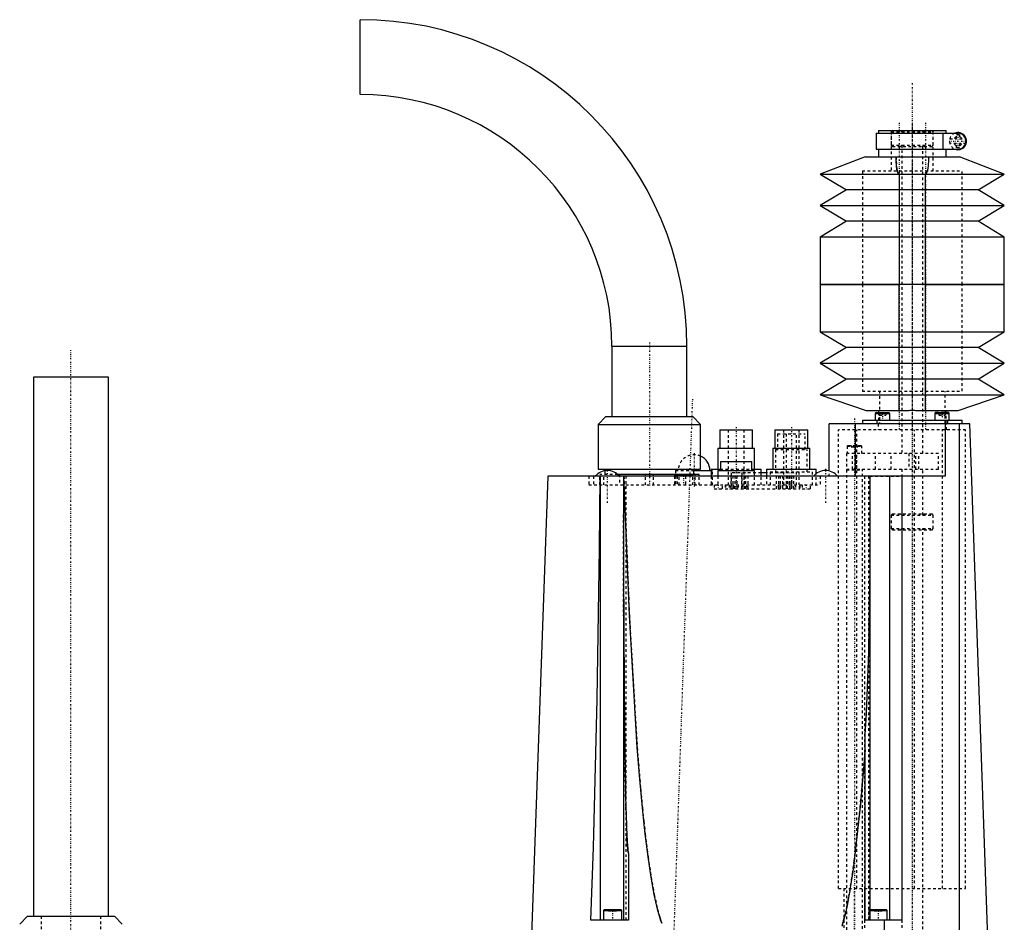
# Model space of a CAD drawing. Extents: x -209 to 210, y -3 to 513.
# Tile 2 of 2: x -164 to 210, y 170 to 513. Entities that reach past the tile are written whole.
import ezdxf

# ---------------------------------------------------------------- set-up
doc = ezdxf.new("R2010")
doc.units = 0
doc.linetypes.add('CENTER', pattern=[1.5, 0.45, -0.5, 0.05, -0.5])
doc.linetypes.add('DASHED', pattern=[2, 1, -1])
for name, color, linetype in [('AM_0', 7, 'CONTINUOUS'), ('AM_3', 7, 'DASHED'), ('AM_7', 7, 'CENTER')]:
    doc.layers.add(name, color=color, linetype=linetype)

msp = doc.modelspace()

# ---------------------------------------------------------------- linework, layer by layer
at = {"layer": 'AM_0', "color": 7, "linetype": 'CONTINUOUS'}
for p, q in [((-35, 484.5), (-35, 513)), ((161.3, 469.8), (161.3, 463.8)), ((161.3, 469.8), (192.4, 469.8)), ((162.1, 470.8), (162.1, 469.8)), ((162.1, 470.8), (187.9, 470.8)), ((186.78, 463.8), (186.78, 469.8)), ((187.9, 469.8), (187.9, 470.8)), ((157.1, 460.8), (140, 454.3)), ((157.1, 460.8), (192.9, 460.8)), ((161.3, 463.8), (192.4, 463.8)), ((162.1, 463.8), (162.1, 460.8)), ((187.9, 460.8), (187.9, 463.8)), ((210, 454.3), (192.9, 460.8)), ((140, 454.3), (150, 448.3)), ((140, 454.3), (210, 454.3)), ((170, 454.3), (170, 412.3)), ((180, 412.3), (180, 454.3)), ((200, 448.3), (210, 454.3)), ((150, 448.3), (140, 442.3)), ((200, 448.3), (150, 448.3)), ((210, 442.3), (200, 448.3)), ((140, 442.3), (150, 436.3)), ((140, 442.3), (210, 442.3)), ((200, 436.3), (210, 442.3)), ((150, 436.3), (140, 430.3)), ((200, 436.3), (150, 436.3)), ((210, 430.3), (200, 436.3)), ((140, 430.3), (140, 412.3)), ((210, 430.3), (140, 430.3)), ((210, 412.3), (210, 430.3)), ((140, 412.3), (140, 394.3)), ((210, 412.3), (140, 412.3)), ((140, 412.3), (170, 412.3)), ((170, 364.3), (170, 412.3)), ((180, 364.3), (180, 412.3)), ((180, 412.3), (210, 412.3)), ((210, 394.3), (210, 412.3)), ((140, 394.3), (150, 388.3)), ((140, 394.3), (210, 394.3)), ((200, 388.3), (210, 394.3)), ((60.75, 388.75), (60.75, 362)), ((60.75, 388.75), (89.25, 388.75)), ((89.25, 362), (89.25, 388.75)), ((150, 388.3), (140, 382.3)), ((200, 388.3), (150, 388.3)), ((210, 382.3), (200, 388.3)), ((140, 382.3), (150, 376.3)), ((140, 382.3), (210, 382.3)), ((200, 376.3), (210, 382.3)), ((-159.25, 377), (-159.25, 172)), ((-130.75, 377), (-159.25, 377)), ((-130.75, 172), (-130.75, 377)), ((150, 376.3), (140, 370.3)), ((200, 376.3), (150, 376.3)), ((210, 370.3), (200, 376.3)), ((140, 370.3), (157.5, 364.3)), ((140, 370.3), (210, 370.3)), ((192.5, 364.3), (210, 370.3)), ((157.5, 364.3), (172.02, 364.3)), ((161.34, 363.6), (160.94, 363.2)), ((161.34, 363.6), (166.04, 363.6)), ((162.15, 364.3), (162.15, 363.6)), ((166.44, 363.2), (166.04, 363.6)), ((177.98, 364.3), (192.5, 364.3)), ((183.96, 363.6), (183.56, 363.2)), ((183.96, 363.6), (188.66, 363.6)), ((187.85, 363.6), (187.85, 364.3)), ((187.85, 363.7), (188.66, 363.7)), ((189.06, 363.3), (188.66, 363.7)), ((189.06, 363.2), (188.66, 363.6)), ((188.96, 363.3), (189.06, 363.3)), ((189.06, 360.7), (189.06, 363.3)), ((58.5, 362), (55.5, 359)), ((58.5, 362), (91.5, 362)), ((94.5, 359), (91.5, 362)), ((156, 360.7), (156, 359.3)), ((156, 360.7), (194, 360.7)), ((160.94, 363.2), (160.94, 360.7)), ((160.94, 363.2), (166.44, 363.2)), ((166.44, 360.7), (166.44, 363.2)), ((183.56, 363.2), (183.56, 360.7)), ((183.56, 363.2), (189.06, 363.2)), ((194, 359.3), (194, 360.7)), ((55.5, 359), (55.5, 342)), ((55.5, 359), (94.5, 359)), ((94.5, 342), (94.5, 359)), ((101.75, 357), (101.75, 350)), ((101.75, 357), (114.25, 357)), ((114.25, 350), (114.25, 357)), ((122.75, 357), (122.75, 350)), ((122.75, 357), (135.25, 357)), ((135.25, 350), (135.25, 357)), ((143.4, 341.33), (143.4, 359.3)), ((196.86, 359.3), (143.4, 359.3)), ((153.4, 339.3), (153.4, 359.3)), ((187.48, 359.3), (187.48, 339.3)), ((192.98, 157.5), (192.98, 359.3)), ((203.7, 163.5), (196.86, 359.3)), ((101, 350), (101, 342)), ((101, 350), (115, 350)), ((115, 342), (115, 350)), ((122, 350), (122, 342)), ((122, 350), (136, 350)), ((136, 342), (136, 350)), ((102, 345), (102, 341.5)), ((102, 345), (114, 345)), ((114, 341.5), (114, 345)), ((55.5, 342), (94.5, 342)), ((58.1, 342), (58.1, 341.43)), ((91.9, 340), (91.9, 342)), ((91.9, 341.5), (98.5, 341.5)), ((98.5, 342), (98.5, 339.3)), ((98.5, 342), (102, 342)), ((101, 341.5), (101, 339.3)), ((101, 341.5), (115, 341.5)), ((114, 342), (117.5, 342)), ((115, 339.3), (115, 341.5)), ((117.5, 339.3), (117.5, 342)), ((119.5, 342), (119.5, 339.3)), ((119.5, 342), (138.5, 342)), ((138.5, 340.35), (138.5, 342)), ((36.32, 339.3), (30.03, 159.38)), ((187.48, 339.3), (36.32, 339.3)), ((56.4, 170.5), (56.4, 339.3)), ((93.9, 340), (62.93, 340)), ((65.11, 339.3), (65.1, 170.5)), ((73.48, 339.3), (73.48, 340)), ((76.52, 339.3), (76.52, 340)), ((84.5, 339.8), (84.5, 339.3)), ((84.5, 339.8), (91.5, 339.8)), ((91.5, 339.3), (91.5, 339.8)), ((92.38, 339.3), (92.38, 340)), ((93.9, 339.3), (93.9, 340)), ((119.5, 340.6), (117.5, 340.6)), ((159, 170.5), (158.93, 339.3)), ((166.47, 170.5), (166.47, 339.3)), ((171, 339.3), (171, 170.5)), ((157.1, 170.5), (157.1, 241.07)), ((67.1, 196.01), (67.1, 170.5)), ((57.9, 174.5), (57.5, 174.1)), ((57.5, 174.1), (57.5, 170.5)), ((57.5, 174.1), (64.5, 174.1)), ((57.9, 174.5), (64.1, 174.5)), ((64.5, 174.1), (64.1, 174.5)), ((64.5, 170.5), (64.5, 174.1)), ((159, 174.5), (165.1, 174.5)), ((159, 174.1), (165.5, 174.1)), ((165.5, 174.1), (165.1, 174.5)), ((165.5, 170.5), (165.5, 174.1)), ((-161.5, 172), (-164.5, 169)), ((-161.5, 172), (-128.5, 172)), ((-125.5, 169), (-128.5, 172)), ((67.1, 170.5), (52.7, 170.5)), ((171, 170.5), (157.1, 170.5)), ((164.38, 157.5), (164.38, 170.5))]:
    msp.add_line(p, q, dxfattribs=at)
for points in [[(170, 454.3, 0), (170, 454.3, 0), (170, 454.3, 0), (169.99, 454.3, 0), (169.99, 454.3, 0), (169.99, 454.3, 0), (169.99, 454.3, 0), (169.99, 454.3, 0), (169.98, 454.3, 0), (169.98, 454.3, 0), (169.98, 454.3, 0), (169.98, 454.3, 0), (169.97, 454.3, 0), (169.97, 454.3, 0), (169.97, 454.3, 0), (169.97, 454.3, 0), (169.96, 454.3, 0), (169.96, 454.3, 0), (169.96, 454.3, 0), (169.96, 454.3, 0), (169.96, 454.3, 0), (169.95, 454.3, 0), (169.95, 454.31, 0), (169.95, 454.31, 0), (169.95, 454.31, 0), (169.94, 454.31, 0), (169.94, 454.31, 0), (169.94, 454.31, 0), (169.94, 454.31, 0), (169.94, 454.31, 0), (169.93, 454.31, 0), (169.93, 454.31, 0), (169.93, 454.31, 0), (169.93, 454.31, 0), (169.93, 454.31, 0), (169.92, 454.31, 0), (169.92, 454.31, 0), (169.92, 454.31, 0), (169.91, 454.32, 0), (169.91, 454.32, 0), (169.91, 454.32, 0), (169.91, 454.32, 0), (169.91, 454.32, 0), (169.9, 454.32, 0), (169.9, 454.32, 0), (169.9, 454.32, 0), (169.9, 454.32, 0), (169.89, 454.32, 0), (169.89, 454.33, 0), (169.89, 454.33, 0), (169.89, 454.33, 0), (169.88, 454.33, 0), (169.86, 454.34, 0), (169.85, 454.35, 0), (169.84, 454.35, 0), (169.83, 454.37, 0), (169.81, 454.38, 0), (169.79, 454.39, 0), (169.78, 454.41, 0), (169.76, 454.43, 0), (169.75, 454.44, 0), (169.74, 454.45, 0), (169.72, 454.47, 0), (169.71, 454.49, 0), (169.7, 454.5, 0), (169.69, 454.51, 0), (169.67, 454.54, 0), (169.66, 454.56, 0), (169.65, 454.58, 0), (169.64, 454.59, 0), (169.62, 454.62, 0), (169.61, 454.65, 0), (169.55, 454.77, 0), (169.45, 455.01, 0), (169.35, 455.31, 0), (169.26, 455.66, 0), (169.17, 456.05, 0), (169.13, 456.26, 0), (169.1, 456.49, 0), (169.03, 456.96, 0), (168.97, 457.46, 0), (168.86, 459.29, 0), (168.87, 460.8, 0)], [(181.13, 460.8, 0), (181.14, 459.29, 0), (180.87, 456.26, 0), (180.55, 455.01, 0), (180.45, 454.77, 0), (180.35, 454.58, 0), (180.3, 454.5, 0), (180.29, 454.49, 0), (180.28, 454.47, 0), (180.26, 454.45, 0), (180.25, 454.44, 0), (180.24, 454.43, 0), (180.22, 454.41, 0), (180.21, 454.39, 0), (180.19, 454.38, 0), (180.17, 454.37, 0), (180.16, 454.35, 0), (180.15, 454.35, 0), (180.14, 454.34, 0), (180.12, 454.33, 0), (180.11, 454.33, 0), (180.11, 454.33, 0), (180.11, 454.33, 0), (180.11, 454.32, 0), (180.1, 454.32, 0), (180.1, 454.32, 0), (180.1, 454.32, 0), (180.1, 454.32, 0), (180.09, 454.32, 0), (180.09, 454.32, 0), (180.09, 454.32, 0), (180.09, 454.32, 0), (180.09, 454.32, 0), (180.08, 454.31, 0), (180.08, 454.31, 0), (180.08, 454.31, 0), (180.07, 454.31, 0), (180.07, 454.31, 0), (180.07, 454.31, 0), (180.07, 454.31, 0), (180.07, 454.31, 0), (180.06, 454.31, 0), (180.06, 454.31, 0), (180.06, 454.31, 0), (180.06, 454.31, 0), (180.06, 454.31, 0), (180.05, 454.31, 0), (180.05, 454.31, 0), (180.05, 454.31, 0), (180.05, 454.3, 0), (180.04, 454.3, 0), (180.04, 454.3, 0), (180.04, 454.3, 0), (180.04, 454.3, 0), (180.04, 454.3, 0), (180.03, 454.3, 0), (180.03, 454.3, 0), (180.03, 454.3, 0), (180.03, 454.3, 0), (180.02, 454.3, 0), (180.02, 454.3, 0), (180.02, 454.3, 0), (180.02, 454.3, 0), (180.01, 454.3, 0), (180.01, 454.3, 0), (180.01, 454.3, 0), (180.01, 454.3, 0), (180.01, 454.3, 0), (180, 454.3, 0), (180, 454.3, 0), (180, 454.3, 0)], [(172.02, 364.3, 0), (172.18, 364.31, 0), (172.51, 364.34, 0), (172.84, 364.36, 0), (173, 364.37, 0), (173.17, 364.38, 0), (173.5, 364.39, 0), (173.83, 364.4, 0), (174.17, 364.41, 0), (174.5, 364.42, 0), (174.83, 364.42, 0), (175, 364.42, 0), (175.17, 364.42, 0), (175.5, 364.42, 0), (175.83, 364.41, 0), (176.17, 364.4, 0), (176.5, 364.39, 0), (176.83, 364.38, 0), (177, 364.37, 0), (177.16, 364.36, 0), (177.49, 364.34, 0), (177.82, 364.31, 0), (177.98, 364.3, 0)], [(52.7, 170.5, 0), (53.8, 198.17, 0), (55.13, 254.58, 0), (56, 312.02, 0), (56.28, 339.3, 0)], [(79.72, 169.34, 0), (79.5, 169.95, 0), (79.39, 170.27, 0), (79.29, 170.6, 0), (79.07, 171.27, 0), (78.86, 171.98, 0), (78.11, 174.69, 0), (76.87, 180.2, 0), (75.68, 186.81, 0), (74.53, 194.51, 0), (73.42, 203.3, 0), (72.88, 208.09, 0), (72.36, 213.16, 0), (71.35, 224.09, 0), (70.38, 236.09, 0), (67.4, 286.31, 0), (65.33, 339.3, 0)], [(65.1, 325.13, 0), (65.13, 303.64, 0), (65.36, 259.58, 0), (65.66, 234.54, 0), (65.77, 227.63, 0), (65.9, 220.86, 0), (65.98, 217.4, 0), (66.06, 213.81, 0), (66.29, 206.49, 0), (66.46, 202.27, 0), (66.52, 201.09, 0), (66.59, 199.93, 0), (66.63, 199.35, 0), (66.67, 198.78, 0), (66.76, 197.64, 0), (66.83, 196.99, 0), (66.86, 196.81, 0), (66.89, 196.62, 0), (66.9, 196.53, 0), (66.92, 196.43, 0), (66.94, 196.32, 0), (66.95, 196.29, 0), (66.96, 196.25, 0), (66.96, 196.24, 0), (66.97, 196.22, 0), (66.98, 196.19, 0), (66.99, 196.16, 0), (67, 196.13, 0), (67.01, 196.1, 0), (67.02, 196.09, 0), (67.02, 196.08, 0), (67.02, 196.08, 0), (67.02, 196.07, 0), (67.02, 196.07, 0), (67.03, 196.07, 0), (67.03, 196.06, 0), (67.03, 196.06, 0), (67.03, 196.06, 0), (67.03, 196.05, 0), (67.04, 196.05, 0), (67.04, 196.05, 0), (67.04, 196.05, 0), (67.04, 196.04, 0), (67.05, 196.04, 0), (67.05, 196.03, 0), (67.05, 196.03, 0), (67.06, 196.02, 0), (67.06, 196.02, 0), (67.06, 196.02, 0), (67.06, 196.02, 0), (67.07, 196.02, 0), (67.07, 196.01, 0), (67.08, 196.01, 0), (67.08, 196.01, 0), (67.09, 196.01, 0), (67.09, 196.01, 0), (67.09, 196.01, 0), (67.1, 196.01, 0), (67.1, 196.01, 0)], [(157.1, 241.07, 0), (157.63, 248.89, 0), (158.48, 272.66, 0), (158.94, 304, 0), (159, 321, 0)], [(157.1, 235.22, 0), (155.19, 213.52, 0), (152.9, 193.02, 0), (152.23, 188.13, 0), (151.56, 183.68, 0), (151.23, 181.62, 0), (150.89, 179.67, 0), (150.22, 176.1, 0), (149.54, 172.97, 0), (148.86, 170.28, 0), (148.18, 168.04, 0)]]:
    msp.add_polyline3d(points, dxfattribs=at)
for centre, radius, start, end in [((-35, 388.75), 124.25, 0, 90), ((-35, 388.75), 95.75, 0, 90), ((192.4, 466.8), 3.25, 247.3801, 112.6199), ((192.4, 466.8), 3, 270, 90), ((92, 341.5), 6, 0, 65.3757), ((59, 335.6), 5.9, 38.8379, 141.1621), ((142, 335.6), 5.9, 38.8379, 141.1621), ((84.7, 339.8), 0.2, 90, 180), ((91.3, 339.8), 0.2, 0, 90)]:
    msp.add_arc(centre, radius, start, end, dxfattribs=at)
at = {"layer": 'AM_3', "color": 6, "linetype": 'DASHED'}
for p, q in [((167, 470.8), (167, 455.45)), ((167.5, 470.8), (167, 470.3)), ((167, 470.3), (167, 465.3)), ((167, 470.3), (183, 470.3)), ((170.5, 470.8), (171, 470.3)), ((171.5, 470.8), (171, 470.3)), ((179, 470.3), (178.5, 470.8)), ((179, 470.3), (179.5, 470.8)), ((183, 470.3), (182.5, 470.8)), ((183, 455.45), (183, 470.8)), ((183, 465.3), (183, 470.3)), ((191.8, 469.3), (193, 469.3)), ((191.8, 467.7), (191.8, 469.3)), ((193, 469.3), (193, 467.7)), ((167, 465.3), (167.5, 464.8)), ((167, 465.3), (183, 465.3)), ((167.5, 464.8), (182.5, 464.8)), ((171, 465.3), (170.5, 464.8)), ((171, 465.3), (171, 348)), ((179, 348), (179, 465.3)), ((179.5, 464.8), (179, 465.3)), ((182.5, 464.8), (183, 465.3)), ((189.28, 467.7), (191.8, 467.7)), ((191.8, 465.9), (189.28, 465.9)), ((191.8, 464.3), (191.8, 465.9)), ((193, 467.7), (195.52, 467.7)), ((195.52, 465.9), (193, 465.9)), ((193, 465.9), (193, 464.3)), ((193, 464.3), (191.8, 464.3)), ((156, 455.45), (156, 412.3)), ((156, 455.45), (194, 455.45)), ((194, 412.3), (194, 455.45)), ((156, 412.3), (156, 371.75)), ((194, 371.75), (194, 412.3)), ((156, 371.75), (194, 371.75)), ((162.5, 371.75), (162.5, 359.3)), ((187.5, 359.3), (187.5, 371.75)), ((162.15, 363.6), (162.15, 359.3)), ((162.44, 363.6), (162.44, 362.6)), ((163.69, 363.6), (163.69, 362.6)), ((164.94, 363.6), (164.94, 362.6)), ((183.96, 363.7), (183.56, 363.3)), ((183.56, 363.3), (183.56, 363.2)), ((183.56, 363.3), (188.96, 363.3)), ((183.96, 363.7), (187.85, 363.7)), ((185.06, 363.7), (185.06, 362.6)), ((186.31, 363.7), (186.31, 362.6)), ((187.56, 363.7), (187.56, 362.6)), ((187.85, 359.3), (187.85, 363.6)), ((161.5, 360.7), (161.5, 359.3)), ((162.44, 362.6), (164.94, 362.6)), ((164.73, 360.7), (164.73, 360.6)), ((164.73, 360.6), (166.23, 360.6)), ((166.23, 360.6), (166.23, 360.7)), ((183.77, 360.7), (183.77, 360.6)), ((183.77, 360.6), (185.27, 360.6)), ((185.06, 362.6), (187.56, 362.6)), ((185.27, 360.6), (185.27, 360.7)), ((188.5, 359.3), (188.5, 360.7)), ((105, 357), (105, 336)), ((111, 336), (111, 357)), ((126, 357), (126, 336)), ((132, 336), (132, 357)), ((195.3, 357), (146.9, 357)), ((146.9, 182.5), (146.9, 357)), ((153.9, 182.5), (153.9, 357)), ((162, 359.3), (162, 357)), ((175.8, 182.5), (175.8, 357)), ((186.52, 182.5), (186.52, 357)), ((188, 357), (188, 359.3)), ((195.3, 182.5), (195.3, 357)), ((123.75, 355.5), (123.75, 349.5)), ((123.75, 355.5), (134.25, 355.5)), ((127, 355.5), (127, 336)), ((131, 336), (131, 355.5)), ((134.25, 349.5), (134.25, 355.5)), ((123, 349.5), (123, 341)), ((123, 349.5), (135, 349.5)), ((135, 341), (135, 349.5)), ((150.45, 351), (150.25, 350.8)), ((150.25, 350.8), (150.25, 348)), ((150.25, 350.8), (155.75, 350.8)), ((150.45, 351), (155.55, 351)), ((151.75, 351), (151.75, 350.5)), ((151.75, 350.5), (154.25, 350.5)), ((153, 351), (153, 350.5)), ((154.25, 351), (154.25, 350.5)), ((155.75, 350.8), (155.55, 351)), ((155.75, 348), (155.75, 350.8)), ((150, 348), (150, 342)), ((185, 348), (150, 348)), ((152.22, 342), (152.22, 348)), ((153.76, 342), (153.76, 348)), ((161.07, 342), (161.07, 348)), ((167, 342), (167, 348)), ((173.7, 348), (173.7, 342)), ((176.3, 342), (176.3, 348)), ((177.53, 342), (177.53, 348)), ((185, 342), (185, 348)), ((58.1, 341.43), (58.1, 340)), ((85, 341.5), (85, 336)), ((85, 341.5), (91.9, 341.5)), ((98.5, 341.5), (99, 341.5)), ((99, 336), (99, 341.5)), ((102, 342), (114, 342)), ((121, 341), (121, 336)), ((121, 341), (137, 341)), ((137, 336), (137, 341)), ((143.4, 339.3), (143.4, 341.33)), ((150.25, 342), (150, 341.8)), ((150, 342), (185, 342)), ((150, 341.8), (150, 155.5)), ((150, 341.8), (156, 341.8)), ((156, 341.8), (155.75, 342)), ((156, 155.2), (156, 341.8)), ((171, 342), (171, 339.3)), ((179, 324.5), (179, 342)), ((52, 339.3), (52, 336)), ((53.78, 339.3), (53.78, 336)), ((56.1, 336), (56.1, 340)), ((62.93, 340), (56.1, 340)), ((57.62, 336), (57.62, 340)), ((63.7, 340), (63.7, 336)), ((65.12, 339.3), (65.33, 339.3)), ((65.3, 170.5), (65.3, 339.3)), ((66.2, 170.5), (66.2, 339.3)), ((73.48, 336), (73.48, 339.3)), ((76.52, 336), (76.52, 339.3)), ((84.5, 339.3), (84.5, 336)), ((85.58, 339.3), (85.58, 336)), ((86.3, 336), (86.3, 340)), ((89.5, 340), (86.5, 340)), ((86.5, 340), (86.5, 339.5)), ((86.5, 339.5), (89.5, 339.5)), ((88, 340), (88, 339.5)), ((88.8, 339.3), (88.8, 336)), ((89.5, 340), (89.5, 339.5)), ((91.5, 336), (91.5, 339.3)), ((92.38, 336), (92.38, 339.3)), ((93.9, 336), (93.9, 339.3)), ((98.5, 339.3), (98.5, 336)), ((101, 339.3), (101, 336)), ((106.1, 340.6), (106.1, 334.5)), ((117.5, 340.6), (106.1, 340.6)), ((106.12, 334.5), (106.12, 340.6)), ((106.92, 334.5), (106.92, 340.6)), ((107.6, 334.5), (107.6, 340.6)), ((108.4, 334.5), (108.4, 340.6)), ((110.2, 340.6), (110.2, 334.5)), ((110.23, 334.5), (110.23, 340.6)), ((111.13, 334.5), (111.13, 340.6)), ((111.7, 334.5), (111.7, 340.6)), ((112.6, 334.5), (112.6, 340.6)), ((115, 336), (115, 339.3)), ((117.5, 336), (117.5, 339.3)), ((129.9, 340.6), (119.5, 340.6)), ((119.5, 339.3), (119.5, 336)), ((123.4, 334.5), (123.4, 340.6)), ((124.3, 334.5), (124.3, 340.6)), ((124.87, 334.5), (124.87, 340.6)), ((125.77, 334.5), (125.77, 340.6)), ((125.8, 334.5), (125.8, 340.6)), ((127.6, 334.5), (127.6, 340.6)), ((128, 339.3), (128, 336)), ((128.4, 334.5), (128.4, 340.6)), ((129.08, 334.5), (129.08, 340.6)), ((129.88, 334.5), (129.88, 340.6)), ((129.9, 334.5), (129.9, 340.6)), ((138.5, 336), (138.5, 340.35)), ((140, 339.3), (140, 336)), ((156.8, 339.3), (156.8, 170.5)), ((158.51, 170.5), (158.51, 339.3)), ((158.93, 339.3), (171, 339.3)), ((52, 336), (140, 336)), ((99.6, 336), (99.6, 334.5)), ((99.6, 334.5), (102.8, 334.5)), ((102.8, 334.5), (102.8, 336)), ((103.8, 336), (103.8, 334.5)), ((103.8, 334.5), (132.2, 334.5)), ((103.83, 336), (103.83, 334.5)), ((103.9, 336), (103.9, 334.5)), ((105.4, 336), (105.4, 334.5)), ((105.43, 336), (105.43, 334.5)), ((107, 336), (107, 334.5)), ((107.1, 334.5), (107.1, 336)), ((108.8, 336), (108.8, 334.5)), ((108.83, 336), (108.83, 334.5)), ((110.4, 336), (110.4, 334.5)), ((110.43, 336), (110.43, 334.5)), ((112, 336), (112, 334.5)), ((124, 336), (124, 334.5)), ((125.57, 336), (125.57, 334.5)), ((125.6, 336), (125.6, 334.5)), ((127.17, 336), (127.17, 334.5)), ((127.2, 334.5), (127.2, 336)), ((128.9, 336), (128.9, 334.5)), ((129, 336), (129, 334.5)), ((130.57, 336), (130.57, 334.5)), ((130.6, 336), (130.6, 334.5)), ((132.1, 334.5), (132.1, 336)), ((132.17, 336), (132.17, 334.5)), ((132.2, 334.5), (132.2, 336)), ((133.1, 336), (133.1, 334.5)), ((133.1, 334.5), (136.3, 334.5)), ((136.3, 334.5), (136.3, 336)), ((167.5, 325), (167, 324.5)), ((167, 324.5), (167, 319.5)), ((167, 324.5), (183, 324.5)), ((167.5, 325), (182.5, 325)), ((170.5, 325), (171, 324.5)), ((179, 324.5), (179.5, 325)), ((183, 324.5), (182.5, 325)), ((183, 319.5), (183, 324.5)), ((167, 319.5), (167.5, 319)), ((167, 319.5), (183, 319.5)), ((167.5, 319), (182.5, 319)), ((171, 319.5), (170.5, 319)), ((179, 155), (179, 319.5)), ((179.5, 319), (179, 319.5)), ((182.5, 319), (183, 319.5)), ((146.9, 182.5), (195.3, 182.5)), ((149, 182.5), (149, 157.5)), ((157, 157.5), (157, 182.5)), ((59.5, 174.5), (59.5, 174)), ((59.5, 174), (62.5, 174)), ((61, 174.5), (61, 174)), ((62.5, 174.5), (62.5, 174)), ((158.9, 174.5), (158.5, 174.1)), ((158.5, 174.1), (158.5, 170.5)), ((158.5, 174.1), (165.5, 174.1)), ((158.9, 174.5), (165.1, 174.5)), ((160.5, 174.5), (160.5, 174)), ((160.5, 174), (163.5, 174)), ((162, 174.5), (162, 174)), ((163.5, 174.5), (163.5, 174)), ((-156.3, 172), (-156.3, 141)), ((-133.7, 141), (-133.7, 172)), ((156.8, 170.5), (157.1, 170.5)), ((171, 170.5), (171, 155.5))]:
    msp.add_line(p, q, dxfattribs=at)
for points in [[(168.87, 460.8, 0), (168.87, 459.18, 0), (169.13, 456.26, 0), (169.43, 455.06, 0), (169.52, 454.81, 0), (169.63, 454.61, 0), (169.68, 454.53, 0), (169.69, 454.52, 0), (169.7, 454.49, 0), (169.72, 454.47, 0), (169.73, 454.46, 0), (169.74, 454.45, 0), (169.76, 454.43, 0), (169.77, 454.41, 0), (169.79, 454.39, 0), (169.81, 454.38, 0), (169.83, 454.36, 0), (169.84, 454.36, 0), (169.85, 454.35, 0), (169.86, 454.34, 0), (169.87, 454.33, 0), (169.88, 454.33, 0), (169.88, 454.33, 0), (169.88, 454.33, 0), (169.88, 454.33, 0), (169.89, 454.33, 0), (169.89, 454.33, 0), (169.89, 454.33, 0), (169.9, 454.32, 0), (169.9, 454.32, 0), (169.9, 454.32, 0), (169.9, 454.32, 0), (169.9, 454.32, 0), (169.91, 454.32, 0), (169.91, 454.32, 0), (169.91, 454.32, 0), (169.92, 454.32, 0), (169.92, 454.31, 0), (169.92, 454.31, 0), (169.92, 454.31, 0), (169.93, 454.31, 0), (169.93, 454.31, 0), (169.93, 454.31, 0), (169.93, 454.31, 0), (169.94, 454.31, 0), (169.94, 454.31, 0), (169.94, 454.31, 0), (169.94, 454.31, 0), (169.95, 454.31, 0), (169.95, 454.31, 0), (169.95, 454.31, 0), (169.95, 454.3, 0), (169.95, 454.3, 0), (169.96, 454.3, 0), (169.96, 454.3, 0), (169.96, 454.3, 0), (169.97, 454.3, 0), (169.97, 454.3, 0), (169.97, 454.3, 0), (169.97, 454.3, 0), (169.97, 454.3, 0), (169.98, 454.3, 0), (169.98, 454.3, 0), (169.98, 454.3, 0), (169.99, 454.3, 0), (169.99, 454.3, 0), (169.99, 454.3, 0), (169.99, 454.3, 0), (170, 454.3, 0), (170, 454.3, 0), (170, 454.3, 0)], [(65.33, 339.3, 0), (67.4, 286.31, 0), (70.38, 236.09, 0), (71.35, 224.09, 0), (72.36, 213.16, 0), (72.88, 208.09, 0), (73.42, 203.3, 0), (74.53, 194.51, 0), (75.68, 186.81, 0), (76.87, 180.2, 0), (78.11, 174.69, 0), (78.86, 171.98, 0), (79.07, 171.27, 0), (79.29, 170.6, 0), (79.39, 170.27, 0), (79.5, 169.95, 0), (79.72, 169.34, 0)], [(67.1, 196.01, 0), (67.1, 196.01, 0), (67.09, 196.01, 0), (67.09, 196.01, 0), (67.09, 196.01, 0), (67.08, 196.01, 0), (67.08, 196.01, 0), (67.07, 196.01, 0), (67.07, 196.02, 0), (67.06, 196.02, 0), (67.06, 196.02, 0), (67.06, 196.02, 0), (67.06, 196.02, 0), (67.05, 196.03, 0), (67.05, 196.03, 0), (67.05, 196.04, 0), (67.04, 196.04, 0), (67.04, 196.05, 0), (67.04, 196.05, 0), (67.04, 196.05, 0), (67.03, 196.05, 0), (67.03, 196.06, 0), (67.03, 196.06, 0), (67.03, 196.06, 0), (67.03, 196.07, 0), (67.02, 196.07, 0), (67.02, 196.07, 0), (67.02, 196.08, 0), (67.02, 196.08, 0), (67.02, 196.09, 0), (67.01, 196.1, 0), (67, 196.13, 0), (66.99, 196.16, 0), (66.98, 196.19, 0), (66.97, 196.22, 0), (66.96, 196.24, 0), (66.96, 196.25, 0), (66.95, 196.29, 0), (66.94, 196.32, 0), (66.92, 196.43, 0), (66.9, 196.53, 0), (66.89, 196.62, 0), (66.86, 196.81, 0), (66.83, 196.99, 0), (66.76, 197.64, 0), (66.67, 198.78, 0), (66.63, 199.35, 0), (66.59, 199.93, 0), (66.52, 201.09, 0), (66.46, 202.27, 0), (66.29, 206.49, 0), (66.06, 213.81, 0), (65.98, 217.4, 0), (65.9, 220.86, 0), (65.77, 227.63, 0), (65.66, 234.54, 0), (65.36, 259.58, 0), (65.13, 303.64, 0), (65.1, 325.13, 0)], [(148.47, 168.92, 0), (148.86, 170.28, 0), (149.54, 172.97, 0), (150.22, 176.1, 0), (150.89, 179.67, 0), (151.23, 181.62, 0), (151.56, 183.68, 0), (152.23, 188.13, 0), (152.9, 193.02, 0), (155.19, 213.52, 0), (157.1, 235.22, 0)]]:
    msp.add_polyline3d(points, dxfattribs=at)
for centre, radius, start, end in [((192.4, 466.8), 3.25, 112.6199, 247.3801), ((192.4, 466.8), 1.75, 110.051, 149.0503), ((192.4, 466.8), 1.75, 30.9497, 69.949), ((192.4, 466.8), 1.75, 210.9497, 249.949), ((192.4, 466.8), 1.75, 290.051, 329.0503), ((92, 341.5), 6, 65.3757, 180)]:
    msp.add_arc(centre, radius, start, end, dxfattribs=at)
at = {"layer": 'AM_7', "color": 4, "linetype": 'CENTER'}
for p, q in [((175, 488.84), (175, 91.96)), ((170, 473.73), (170, 409.38)), ((175, 473.73), (175, 409.38)), ((180, 473.73), (180, 409.38)), ((192.4, 463.39), (192.4, 470.21)), ((188.99, 466.8), (195.81, 466.8)), ((170, 414.95), (170, 356.65)), ((175, 414.95), (175, 356.65)), ((180, 414.95), (180, 356.65)), ((75, 390.25), (75, 335.8)), ((-145, 140.55), (-145, 387.25)), ((91.37, 368.69), (83.64, 147.08)), ((175, 369.39), (175, 147.41)), ((163.69, 363.75), (163.69, 360.45)), ((186.31, 363.85), (186.31, 360.45)), ((153, 361.25), (153, 135.75)), ((108, 358.05), (108, 334.95)), ((129, 358.05), (129, 334.95)), ((92, 348.07), (92, 335.43)), ((59, 342.09), (59, 329.11)), ((142, 342.09), (142, 329.11)), ((88, 340.2), (88, 335.8)), ((101.2, 336.07), (101.2, 334.43)), ((105.5, 336.07), (105.5, 334.43)), ((130.5, 336.07), (130.5, 334.43)), ((134.7, 336.07), (134.7, 334.43)), ((153, 156.25), (153, 183.75)), ((61, 174.7), (61, 170.3)), ((162, 174.7), (162, 170.3))]:
    msp.add_line(p, q, dxfattribs=at)

doc.saveas('drawing.dxf')
